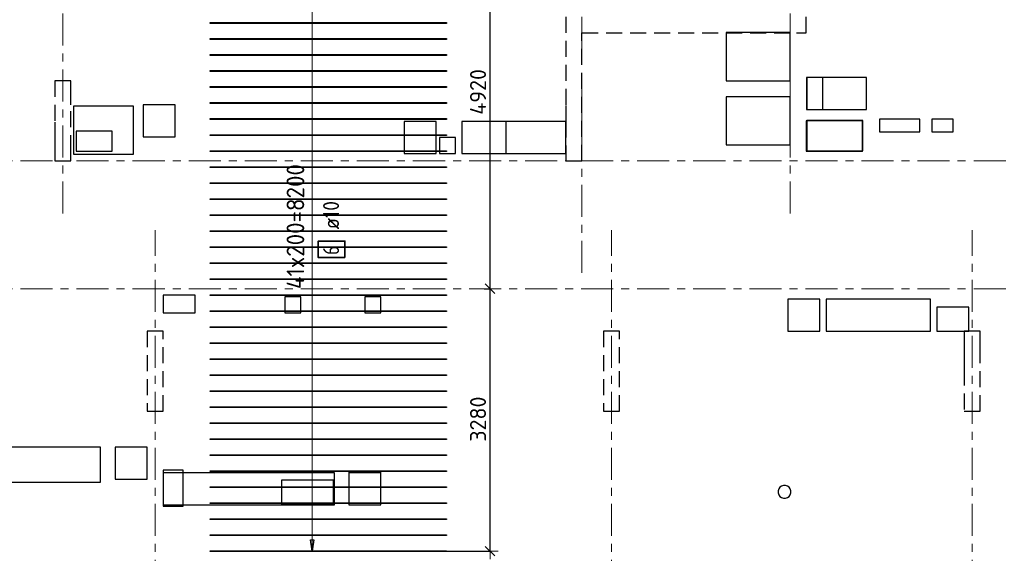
# Model space of a CAD drawing. Header units: metres. Extents: x -38 to 97, y -15 to 21.
# Tile 6 of 111: x 12 to 24, y 4 to 11. Entities that reach past the tile are written whole.
import ezdxf

# ---------------------------------------------------------------- set-up
doc = ezdxf.new("R2010")
doc.units = ezdxf.units.M
doc.header["$PDMODE"] = 65
for name, pattern in [('______11', [0.5, 0.4, -0.05, 0, -0.05]), ('______2', [0.27, 0.2, -0.07]), ('______5', [1.1, 0.8, -0.1, 0.1, -0.1])]:
    doc.linetypes.add(name, pattern=pattern)
for name, color, linetype, lineweight in [('XR$2$Осевая линия (1)', 7, '______5', 13), ('XR$3$Перекрытие (1)', 7, 'Continuous', 35), ('XR$3$Размерная линия (1)', 7, 'Continuous', 13), ('XR$5$Перекрытие (1)', 7, 'Continuous', 35), ('XR$5$Размерная линия (1)', 7, 'Continuous', 13)]:
    doc.layers.add(name, color=color, linetype=linetype, lineweight=lineweight)
for name, color, linetype, lineweight, true_color in [('XR$3$Арм.стержн.Доп. Арм верхн.зоны Х', 7, 'Continuous', 35, 0x8c8cff), ('XR$5$Арм.стержн.Доп. Арм верхн.зоны Х', 7, 'Continuous', 35, 0x8c8cff), ('XR$7$Стена_ бетон несущ.', 7, 'Continuous', 70, 0xb4b496)]:
    doc.layers.add(name, color=color, linetype=linetype, lineweight=lineweight, true_color=true_color)
doc.styles.add('ISOCPEUR', font='txt')
doc.dimstyles.new('DIMSTYLE_3', dxfattribs={"dimtxt": 0.2, "dimasz": 0.2, "dimexe": 0, "dimexo": 0, "dimgap": 0.1, "dimtad": 2, "dimdec": 0, "dimlfac": 1000, "dimrnd": 5, "dimzin": 12, "dimdsep": 46, "dimtxsty": 'ISOCPEUR', "dimblk1": 'ALL_ML_STRICH', "dimblk2": 'ALL_ML_STRICH', "dimsah": 1, "dimcen": 0, "dimclrd": 7, "dimclre": 256, "dimclrt": 7, "dimadec": 0, "dimazin": 0, "dimtfac": 1, "dimtdec": 0, "dimtix": 1, "dimtmove": 2, "dimatfit": 3, "dimfxl": 0, "dimtzin": 0, "dimlwd": 0, "dimlwe": -3, "dimarcsym": 0})

# ---------------------------------------------------------------- blocks, each defined once
blk = doc.blocks.new('ALL_ML_STRICH')
at = {"color": 0, "linetype": 'ByBlock', "lineweight": -2}
for p, q in [((-1, 0), (0.5, 0)), ((-0.3, -0.3), (0.3, 0.3)), ((0, -0.5), (0, 0.5))]:
    blk.add_line(p, q, dxfattribs=at)
blk = doc.blocks.new('*D45')
at = {"layer": 'DEFPOINTS', "color": 7, "linetype": 'Continuous', "lineweight": 13, "transparency": 33554687}
for p in [(17.837, 7.4), (17.336, 4.12), (17.932, 4.12)]:
    blk.add_point(p, dxfattribs=at)
at = {"layer": 'XR$3$Размерная линия (1)', "color": 9, "linetype": 'Continuous', "lineweight": -2, "true_color": 0xc7c7c7, "transparency": 33554687}
for p, q in [((17.857, 7.4), (17.932, 7.4)), ((17.356, 4.12), (17.932, 4.12))]:
    blk.add_line(p, q, dxfattribs=at)
at = {"layer": 'XR$3$Размерная линия (1)', "color": 7, "linetype": 'Continuous', "lineweight": -2, "transparency": 33554687}
blk.add_line((17.932, 4.12), (17.932, 7.4), dxfattribs=at)
at = {"layer": 'XR$3$Размерная линия (1)', "color": 7, "linetype": 'Continuous', "lineweight": 13, "transparency": 33554687, "xscale": 0.2, "yscale": 0.2, "zscale": 0.2}
for p, rotation in [((17.932, 7.4), 90), ((17.932, 4.12), 270)]:
    blk.add_blockref('ALL_ML_STRICH', p, dxfattribs=dict(at, rotation=rotation))
at = {"layer": 'XR$3$Размерная линия (1)', "color": 7, "linetype": 'Continuous', "lineweight": 13, "transparency": 33554687, "insert": (17.782, 5.77), "char_height": 0.2, "width": 0.8, "attachment_point": 5, "rotation": 90, "style": 'ISOCPEUR'}
blk.add_mtext('\\A1;{3280}', dxfattribs=at)
blk = doc.blocks.new('*D46')
at = {"layer": 'DEFPOINTS', "color": 7, "linetype": 'Continuous', "lineweight": 13, "transparency": 33554687}
for p in [(17.35, 12.32), (17.837, 7.4), (17.932, 7.4)]:
    blk.add_point(p, dxfattribs=at)
at = {"layer": 'XR$3$Размерная линия (1)', "color": 9, "linetype": 'Continuous', "lineweight": -2, "true_color": 0xc7c7c7, "transparency": 33554687}
for p, q in [((17.37, 12.32), (17.932, 12.32)), ((17.857, 7.4), (17.932, 7.4))]:
    blk.add_line(p, q, dxfattribs=at)
at = {"layer": 'XR$3$Размерная линия (1)', "color": 7, "linetype": 'Continuous', "lineweight": -2, "transparency": 33554687}
blk.add_line((17.932, 7.4), (17.932, 12.32), dxfattribs=at)
at = {"layer": 'XR$3$Размерная линия (1)', "color": 7, "linetype": 'Continuous', "lineweight": 13, "transparency": 33554687, "xscale": 0.2, "yscale": 0.2, "zscale": 0.2}
for p, rotation in [((17.932, 12.32), 90), ((17.932, 7.4), 270)]:
    blk.add_blockref('ALL_ML_STRICH', p, dxfattribs=dict(at, rotation=rotation))
at = {"layer": 'XR$3$Размерная линия (1)', "color": 7, "linetype": 'Continuous', "lineweight": 13, "transparency": 33554687, "insert": (17.782, 9.86), "char_height": 0.2, "width": 0.8, "attachment_point": 5, "rotation": 90, "style": 'ISOCPEUR'}
blk.add_mtext('\\A1;{4920}', dxfattribs=at)
blk = doc.blocks.new('*D342')
at = {"layer": 'DEFPOINTS', "color": 7, "linetype": 'Continuous', "lineweight": 13, "transparency": 33554687}
for p in [(17.837, 7.4), (17.336, 4.12), (17.932, 4.12)]:
    blk.add_point(p, dxfattribs=at)
at = {"layer": 'XR$5$Размерная линия (1)', "color": 9, "linetype": 'Continuous', "lineweight": -2, "true_color": 0xc7c7c7, "transparency": 33554687}
for p, q in [((17.857, 7.4), (17.932, 7.4)), ((17.356, 4.12), (17.932, 4.12))]:
    blk.add_line(p, q, dxfattribs=at)
at = {"layer": 'XR$5$Размерная линия (1)', "color": 7, "linetype": 'Continuous', "lineweight": -2, "transparency": 33554687}
blk.add_line((17.932, 4.12), (17.932, 7.4), dxfattribs=at)
at = {"layer": 'XR$5$Размерная линия (1)', "color": 7, "linetype": 'Continuous', "lineweight": 13, "transparency": 33554687, "xscale": 0.2, "yscale": 0.2, "zscale": 0.2}
for p, rotation in [((17.932, 7.4), 90), ((17.932, 4.12), 270)]:
    blk.add_blockref('ALL_ML_STRICH', p, dxfattribs=dict(at, rotation=rotation))
at = {"layer": 'XR$5$Размерная линия (1)', "color": 7, "linetype": 'Continuous', "lineweight": 13, "transparency": 33554687, "insert": (17.782, 5.77), "char_height": 0.2, "width": 0.8, "attachment_point": 5, "rotation": 90, "style": 'ISOCPEUR'}
blk.add_mtext('\\A1;{3280}', dxfattribs=at)
blk = doc.blocks.new('*D343')
at = {"layer": 'DEFPOINTS', "color": 7, "linetype": 'Continuous', "lineweight": 13, "transparency": 33554687}
for p in [(17.35, 12.32), (17.837, 7.4), (17.932, 7.4)]:
    blk.add_point(p, dxfattribs=at)
at = {"layer": 'XR$5$Размерная линия (1)', "color": 9, "linetype": 'Continuous', "lineweight": -2, "true_color": 0xc7c7c7, "transparency": 33554687}
for p, q in [((17.37, 12.32), (17.932, 12.32)), ((17.857, 7.4), (17.932, 7.4))]:
    blk.add_line(p, q, dxfattribs=at)
at = {"layer": 'XR$5$Размерная линия (1)', "color": 7, "linetype": 'Continuous', "lineweight": -2, "transparency": 33554687}
blk.add_line((17.932, 7.4), (17.932, 12.32), dxfattribs=at)
at = {"layer": 'XR$5$Размерная линия (1)', "color": 7, "linetype": 'Continuous', "lineweight": 13, "transparency": 33554687, "xscale": 0.2, "yscale": 0.2, "zscale": 0.2}
for p, rotation in [((17.932, 12.32), 90), ((17.932, 7.4), 270)]:
    blk.add_blockref('ALL_ML_STRICH', p, dxfattribs=dict(at, rotation=rotation))
at = {"layer": 'XR$5$Размерная линия (1)', "color": 7, "linetype": 'Continuous', "lineweight": 13, "transparency": 33554687, "insert": (17.782, 9.86), "char_height": 0.2, "width": 0.8, "attachment_point": 5, "rotation": 90, "style": 'ISOCPEUR'}
blk.add_mtext('\\A1;{4920}', dxfattribs=at)

msp = doc.modelspace()

# ---------------------------------------------------------------- linework, layer by layer
at = {"layer": 'XR$2$Осевая линия (1)', "color": 253, "linetype": '______11', "lineweight": 13, "true_color": 0xa0a0a0, "transparency": 33554687}
for p, q in [((12.6, 8.34), (12.6, 19.78)), ((19.08, 7.6), (19.08, 19.78)), ((21.68, 8.34), (21.68, 19.78)), ((-2.63, 9), (62.6, 9)), ((13.75, -3.39), (13.75, 8.13)), ((19.45, -3.39), (19.45, 8.13)), ((23.95, -3.39), (23.95, 8.13)), ((-2.63, 7.4), (62.6, 7.4))]:
    msp.add_line(p, q, dxfattribs=at)
at = {"layer": 'XR$3$Арм.стержн.Доп. Арм верхн.зоны Х', "color": 7, "linetype": 'Continuous', "lineweight": 13, "transparency": 33554687}
for q in [(15.7125, 12.3204), (15.7125, 4.1204)]:
    msp.add_line((15.7125, 4.1204), q, dxfattribs=at)
at = {"layer": 'XR$3$Арм.стержн.Доп. Арм верхн.зоны Х', "color": 7, "linetype": 'Continuous', "lineweight": 25, "transparency": 33554687}
for p, q in [((15.7125, 4.1204), (15.6925, 4.2604)), ((15.6925, 4.2604), (15.7325, 4.2604)), ((15.7325, 4.2604), (15.7125, 4.1204))]:
    msp.add_line(p, q, dxfattribs=at)
at = {"layer": 'XR$3$Арм.стержн.Доп. Арм верхн.зоны Х', "color": 253, "linetype": 'Continuous', "lineweight": -3, "true_color": 0xa0a0a0, "transparency": 33554687}
for q in [(15.6125, 4.1204), (15.8125, 4.1204)]:
    msp.add_line((15.7125, 4.1204), q, dxfattribs=at)
at = {"layer": 'XR$3$Арм.стержн.Доп. Арм верхн.зоны Х', "color": 4, "linetype": 'Continuous', "lineweight": 25, "transparency": 33554687}
for points in [[(17.387, 10.7154), (14.437, 10.7154), (14.437, 10.7254), (17.387, 10.7254), (17.387, 10.7154)], [(17.387, 10.5154), (14.437, 10.5154), (14.437, 10.5254), (17.387, 10.5254), (17.387, 10.5154)], [(17.387, 10.3154), (14.437, 10.3154), (14.437, 10.3254), (17.387, 10.3254), (17.387, 10.3154)], [(17.387, 10.1154), (14.437, 10.1154), (14.437, 10.1254), (17.387, 10.1254), (17.387, 10.1154)], [(17.387, 9.9154), (14.437, 9.9154), (14.437, 9.9254), (17.387, 9.9254), (17.387, 9.9154)], [(17.387, 9.7154), (14.437, 9.7154), (14.437, 9.7254), (17.387, 9.7254), (17.387, 9.7154)], [(17.387, 9.5154), (14.437, 9.5154), (14.437, 9.5254), (17.387, 9.5254), (17.387, 9.5154)], [(17.387, 9.3154), (14.437, 9.3154), (14.437, 9.3254), (17.387, 9.3254), (17.387, 9.3154)], [(17.387, 9.1154), (14.437, 9.1154), (14.437, 9.1254), (17.387, 9.1254), (17.387, 9.1154)], [(17.387, 8.9154), (14.437, 8.9154), (14.437, 8.9254), (17.387, 8.9254), (17.387, 8.9154)], [(17.387, 8.7154), (14.437, 8.7154), (14.437, 8.7254), (17.387, 8.7254), (17.387, 8.7154)], [(17.387, 8.5154), (14.437, 8.5154), (14.437, 8.5254), (17.387, 8.5254), (17.387, 8.5154)], [(17.387, 8.3154), (14.437, 8.3154), (14.437, 8.3254), (17.387, 8.3254), (17.387, 8.3154)], [(17.387, 8.1154), (14.437, 8.1154), (14.437, 8.1254), (17.387, 8.1254), (17.387, 8.1154)], [(17.387, 7.9154), (14.437, 7.9154), (14.437, 7.9254), (17.387, 7.9254), (17.387, 7.9154)], [(17.387, 7.7154), (14.437, 7.7154), (14.437, 7.7254), (17.387, 7.7254), (17.387, 7.7154)], [(17.387, 7.5154), (14.437, 7.5154), (14.437, 7.5254), (17.387, 7.5254), (17.387, 7.5154)], [(17.387, 7.3154), (14.437, 7.3154), (14.437, 7.3254), (17.387, 7.3254), (17.387, 7.3154)], [(17.387, 7.1154), (14.437, 7.1154), (14.437, 7.1254), (17.387, 7.1254), (17.387, 7.1154)], [(17.387, 6.9154), (14.437, 6.9154), (14.437, 6.9254), (17.387, 6.9254), (17.387, 6.9154)], [(17.387, 6.7154), (14.437, 6.7154), (14.437, 6.7254), (17.387, 6.7254), (17.387, 6.7154)], [(17.387, 6.5154), (14.437, 6.5154), (14.437, 6.5254), (17.387, 6.5254), (17.387, 6.5154)], [(17.387, 6.3154), (14.437, 6.3154), (14.437, 6.3254), (17.387, 6.3254), (17.387, 6.3154)], [(17.387, 6.1154), (14.437, 6.1154), (14.437, 6.1254), (17.387, 6.1254), (17.387, 6.1154)], [(17.387, 5.9154), (14.437, 5.9154), (14.437, 5.9254), (17.387, 5.9254), (17.387, 5.9154)], [(17.387, 5.7154), (14.437, 5.7154), (14.437, 5.7254), (17.387, 5.7254), (17.387, 5.7154)], [(17.387, 5.5154), (14.437, 5.5154), (14.437, 5.5254), (17.387, 5.5254), (17.387, 5.5154)], [(17.387, 5.3154), (14.437, 5.3154), (14.437, 5.3254), (17.387, 5.3254), (17.387, 5.3154)], [(17.387, 5.1154), (14.437, 5.1154), (14.437, 5.1254), (17.387, 5.1254), (17.387, 5.1154)], [(17.387, 4.9154), (14.437, 4.9154), (14.437, 4.9254), (17.387, 4.9254), (17.387, 4.9154)], [(17.387, 4.7154), (14.437, 4.7154), (14.437, 4.7254), (17.387, 4.7254), (17.387, 4.7154)], [(17.387, 4.5154), (14.437, 4.5154), (14.437, 4.5254), (17.387, 4.5254), (17.387, 4.5154)], [(17.387, 4.3154), (14.437, 4.3154), (14.437, 4.3254), (17.387, 4.3254), (17.387, 4.3154)], [(17.387, 4.1154), (14.437, 4.1154), (14.437, 4.1254), (17.387, 4.1254), (17.387, 4.1154)]]:
    msp.add_lwpolyline(points, dxfattribs=at)
at = {"layer": 'XR$3$Арм.стержн.Доп. Арм верхн.зоны Х', "color": 7, "linetype": 'Continuous', "lineweight": 35, "transparency": 33554687}
msp.add_lwpolyline([(16.1207, 7.7891), (16.1207, 7.9957), (15.7874, 7.9957), (15.7874, 7.7891), (16.1207, 7.7891)], dxfattribs=at)
at = {"layer": 'XR$3$Перекрытие (1)', "color": 7, "linetype": 'Continuous', "lineweight": 25, "transparency": 33554687}
for p, q in [((21.8855, 10.0398), (21.8855, 9.6398)), ((22.0855, 10.0398), (21.8855, 10.0398)), ((22.0855, 9.6398), (22.0855, 10.0398)), ((20.88, 9.8003), (20.88, 9.2003)), ((21.68, 9.8003), (20.88, 9.8003)), ((21.68, 9.2003), (21.68, 9.8003)), ((13.6026, 9.7002), (13.6026, 9.3002)), ((14.0026, 9.7002), (13.6026, 9.7002)), ((14.0026, 9.3002), (14.0026, 9.7002)), ((21.8855, 9.6398), (22.0855, 9.6398)), ((16.86, 9.4902), (16.86, 9.0902)), ((17.26, 9.4902), (16.86, 9.4902)), ((17.26, 9.0902), (17.26, 9.4902)), ((18.1302, 9.4905), (18.1302, 9.0905)), ((18.8802, 9.4905), (18.1302, 9.4905)), ((18.8802, 9.0905), (18.8802, 9.4905)), ((21.8856, 9.5045), (21.8856, 9.1245)), ((22.5856, 9.5045), (21.8856, 9.5045)), ((22.5856, 9.1245), (22.5856, 9.5045)), ((22.7959, 9.5195), (22.7959, 9.3595)), ((23.2959, 9.5195), (22.7959, 9.5195)), ((23.2959, 9.3595), (23.2959, 9.5195)), ((23.4459, 9.5195), (23.4459, 9.3595)), ((23.7159, 9.5195), (23.4459, 9.5195)), ((23.7159, 9.3595), (23.7159, 9.5195)), ((12.7643, 9.3692), (12.7643, 9.1192)), ((13.2143, 9.3692), (12.7643, 9.3692)), ((13.2143, 9.1192), (13.2143, 9.3692)), ((22.7959, 9.3595), (23.2959, 9.3595)), ((23.4459, 9.3595), (23.7159, 9.3595)), ((13.6026, 9.3002), (14.0026, 9.3002)), ((17.3, 9.2902), (17.3, 9.0902)), ((17.5, 9.2902), (17.3, 9.2902)), ((17.5, 9.0902), (17.5, 9.2902)), ((12.7643, 9.1192), (13.2143, 9.1192)), ((20.88, 9.2003), (21.68, 9.2003)), ((21.8856, 9.1245), (22.5856, 9.1245)), ((16.86, 9.0902), (17.26, 9.0902)), ((17.3, 9.0902), (17.5, 9.0902)), ((18.1302, 9.0905), (18.8802, 9.0905)), ((13.849, 7.3202), (13.849, 7.1002)), ((14.249, 7.3202), (13.849, 7.3202)), ((14.249, 7.1002), (14.249, 7.3202)), ((15.37, 7.3002), (15.37, 7.1002)), ((15.57, 7.3002), (15.37, 7.3002)), ((15.57, 7.1002), (15.57, 7.3002)), ((16.37, 7.3002), (16.37, 7.1002)), ((16.57, 7.3002), (16.37, 7.3002)), ((16.57, 7.1002), (16.57, 7.3002)), ((21.65, 7.2702), (21.65, 6.8702)), ((22.05, 7.2702), (21.65, 7.2702)), ((22.05, 6.8702), (22.05, 7.2702)), ((23.51, 7.1702), (23.51, 6.8702)), ((23.91, 7.1702), (23.51, 7.1702)), ((23.91, 6.8702), (23.91, 7.1702)), ((13.849, 7.1002), (14.249, 7.1002)), ((15.37, 7.1002), (15.57, 7.1002)), ((16.37, 7.1002), (16.57, 7.1002)), ((21.65, 6.8702), (22.05, 6.8702)), ((23.51, 6.8702), (23.91, 6.8702)), ((13.2501, 5.42), (13.2501, 5.02)), ((13.6501, 5.42), (13.2501, 5.42)), ((13.6501, 5.02), (13.6501, 5.42)), ((13.85, 5.1303), (13.85, 4.6803)), ((14.1, 5.1303), (13.85, 5.1303)), ((14.1, 4.6803), (14.1, 5.1303)), ((16.17, 5.1201), (16.17, 4.7201)), ((16.57, 5.1201), (16.17, 5.1201)), ((16.57, 4.7201), (16.57, 5.1201)), ((13.2501, 5.02), (13.6501, 5.02)), ((15.327, 5.007), (15.327, 4.707)), ((15.977, 5.007), (15.327, 5.007)), ((15.977, 4.707), (15.977, 5.007)), ((21.5509, 4.918), (21.536, 4.8976)), ((21.5713, 4.9328), (21.5509, 4.918)), ((21.5953, 4.9406), (21.5713, 4.9328)), ((21.6205, 4.9406), (21.5953, 4.9406)), ((21.6445, 4.9328), (21.6205, 4.9406)), ((21.6649, 4.918), (21.6445, 4.9328)), ((21.6798, 4.8976), (21.6649, 4.918)), ((21.536, 4.8976), (21.5282, 4.8736)), ((21.5282, 4.8736), (21.5282, 4.8483)), ((21.5282, 4.8483), (21.536, 4.8243)), ((21.536, 4.8243), (21.5509, 4.8039)), ((21.5509, 4.8039), (21.5713, 4.7891)), ((21.6445, 4.7891), (21.6649, 4.8039)), ((21.6649, 4.8039), (21.6798, 4.8243)), ((21.6876, 4.8736), (21.6798, 4.8976)), ((21.6798, 4.8243), (21.6876, 4.8483)), ((21.6876, 4.8483), (21.6876, 4.8736)), ((13.85, 4.6803), (14.1, 4.6803)), ((15.327, 4.707), (15.977, 4.707)), ((16.17, 4.7201), (16.57, 4.7201)), ((21.5713, 4.7891), (21.5953, 4.7813)), ((21.5953, 4.7813), (21.6205, 4.7813)), ((21.6205, 4.7813), (21.6445, 4.7891))]:
    msp.add_line(p, q, dxfattribs=at)
at = {"layer": 'XR$5$Арм.стержн.Доп. Арм верхн.зоны Х', "color": 7, "linetype": 'Continuous', "lineweight": 13, "transparency": 33554687}
for q in [(15.7125, 12.3204), (15.7125, 4.1204)]:
    msp.add_line((15.7125, 4.1204), q, dxfattribs=at)
at = {"layer": 'XR$5$Арм.стержн.Доп. Арм верхн.зоны Х', "color": 7, "linetype": 'Continuous', "lineweight": 25, "transparency": 33554687}
for p, q in [((15.7125, 4.1204), (15.6925, 4.2604)), ((15.6925, 4.2604), (15.7325, 4.2604)), ((15.7325, 4.2604), (15.7125, 4.1204))]:
    msp.add_line(p, q, dxfattribs=at)
at = {"layer": 'XR$5$Арм.стержн.Доп. Арм верхн.зоны Х', "color": 253, "linetype": 'Continuous', "lineweight": -3, "true_color": 0xa0a0a0, "transparency": 33554687}
for q in [(15.6125, 4.1204), (15.8125, 4.1204)]:
    msp.add_line((15.7125, 4.1204), q, dxfattribs=at)
at = {"layer": 'XR$5$Арм.стержн.Доп. Арм верхн.зоны Х', "color": 4, "linetype": 'Continuous', "lineweight": 25, "transparency": 33554687}
for points in [[(17.387, 10.7154), (14.437, 10.7154), (14.437, 10.7254), (17.387, 10.7254), (17.387, 10.7154)], [(17.387, 10.5154), (14.437, 10.5154), (14.437, 10.5254), (17.387, 10.5254), (17.387, 10.5154)], [(17.387, 10.3154), (14.437, 10.3154), (14.437, 10.3254), (17.387, 10.3254), (17.387, 10.3154)], [(17.387, 10.1154), (14.437, 10.1154), (14.437, 10.1254), (17.387, 10.1254), (17.387, 10.1154)], [(17.387, 9.9154), (14.437, 9.9154), (14.437, 9.9254), (17.387, 9.9254), (17.387, 9.9154)], [(17.387, 9.7154), (14.437, 9.7154), (14.437, 9.7254), (17.387, 9.7254), (17.387, 9.7154)], [(17.387, 9.5154), (14.437, 9.5154), (14.437, 9.5254), (17.387, 9.5254), (17.387, 9.5154)], [(17.387, 9.3154), (14.437, 9.3154), (14.437, 9.3254), (17.387, 9.3254), (17.387, 9.3154)], [(17.387, 9.1154), (14.437, 9.1154), (14.437, 9.1254), (17.387, 9.1254), (17.387, 9.1154)], [(17.387, 8.9154), (14.437, 8.9154), (14.437, 8.9254), (17.387, 8.9254), (17.387, 8.9154)], [(17.387, 8.7154), (14.437, 8.7154), (14.437, 8.7254), (17.387, 8.7254), (17.387, 8.7154)], [(17.387, 8.5154), (14.437, 8.5154), (14.437, 8.5254), (17.387, 8.5254), (17.387, 8.5154)], [(17.387, 8.3154), (14.437, 8.3154), (14.437, 8.3254), (17.387, 8.3254), (17.387, 8.3154)], [(17.387, 8.1154), (14.437, 8.1154), (14.437, 8.1254), (17.387, 8.1254), (17.387, 8.1154)], [(17.387, 7.9154), (14.437, 7.9154), (14.437, 7.9254), (17.387, 7.9254), (17.387, 7.9154)], [(17.387, 7.7154), (14.437, 7.7154), (14.437, 7.7254), (17.387, 7.7254), (17.387, 7.7154)], [(17.387, 7.5154), (14.437, 7.5154), (14.437, 7.5254), (17.387, 7.5254), (17.387, 7.5154)], [(17.387, 7.3154), (14.437, 7.3154), (14.437, 7.3254), (17.387, 7.3254), (17.387, 7.3154)], [(17.387, 7.1154), (14.437, 7.1154), (14.437, 7.1254), (17.387, 7.1254), (17.387, 7.1154)], [(17.387, 6.9154), (14.437, 6.9154), (14.437, 6.9254), (17.387, 6.9254), (17.387, 6.9154)], [(17.387, 6.7154), (14.437, 6.7154), (14.437, 6.7254), (17.387, 6.7254), (17.387, 6.7154)], [(17.387, 6.5154), (14.437, 6.5154), (14.437, 6.5254), (17.387, 6.5254), (17.387, 6.5154)], [(17.387, 6.3154), (14.437, 6.3154), (14.437, 6.3254), (17.387, 6.3254), (17.387, 6.3154)], [(17.387, 6.1154), (14.437, 6.1154), (14.437, 6.1254), (17.387, 6.1254), (17.387, 6.1154)], [(17.387, 5.9154), (14.437, 5.9154), (14.437, 5.9254), (17.387, 5.9254), (17.387, 5.9154)], [(17.387, 5.7154), (14.437, 5.7154), (14.437, 5.7254), (17.387, 5.7254), (17.387, 5.7154)], [(17.387, 5.5154), (14.437, 5.5154), (14.437, 5.5254), (17.387, 5.5254), (17.387, 5.5154)], [(17.387, 5.3154), (14.437, 5.3154), (14.437, 5.3254), (17.387, 5.3254), (17.387, 5.3154)], [(17.387, 5.1154), (14.437, 5.1154), (14.437, 5.1254), (17.387, 5.1254), (17.387, 5.1154)], [(17.387, 4.9154), (14.437, 4.9154), (14.437, 4.9254), (17.387, 4.9254), (17.387, 4.9154)], [(17.387, 4.7154), (14.437, 4.7154), (14.437, 4.7254), (17.387, 4.7254), (17.387, 4.7154)], [(17.387, 4.5154), (14.437, 4.5154), (14.437, 4.5254), (17.387, 4.5254), (17.387, 4.5154)], [(17.387, 4.3154), (14.437, 4.3154), (14.437, 4.3254), (17.387, 4.3254), (17.387, 4.3154)], [(17.387, 4.1154), (14.437, 4.1154), (14.437, 4.1254), (17.387, 4.1254), (17.387, 4.1154)]]:
    msp.add_lwpolyline(points, dxfattribs=at)
at = {"layer": 'XR$5$Арм.стержн.Доп. Арм верхн.зоны Х', "color": 7, "linetype": 'Continuous', "lineweight": 35, "transparency": 33554687}
msp.add_lwpolyline([(16.1207, 7.7891), (16.1207, 7.9957), (15.7874, 7.9957), (15.7874, 7.7891), (16.1207, 7.7891)], dxfattribs=at)
at = {"layer": 'XR$5$Перекрытие (1)', "color": 7, "linetype": 'Continuous', "lineweight": 25, "transparency": 33554687}
for p, q in [((20.88, 10.6003), (20.88, 10.0003)), ((21.68, 10.6003), (20.88, 10.6003)), ((21.68, 10.0003), (21.68, 10.6003)), ((20.88, 10.0003), (21.68, 10.0003)), ((21.8825, 10.0398), (21.8825, 9.6398)), ((22.6325, 10.0398), (21.8825, 10.0398)), ((22.6325, 9.6398), (22.6325, 10.0398)), ((20.88, 9.8003), (20.88, 9.2003)), ((21.68, 9.8003), (20.88, 9.8003)), ((21.68, 9.2003), (21.68, 9.8003)), ((12.7326, 9.6802), (12.7326, 9.0802)), ((13.4826, 9.6802), (12.7326, 9.6802)), ((13.4826, 9.0802), (13.4826, 9.6802)), ((13.6026, 9.7002), (13.6026, 9.3002)), ((14.0026, 9.7002), (13.6026, 9.7002)), ((14.0026, 9.3002), (14.0026, 9.7002)), ((21.8825, 9.6398), (22.6325, 9.6398)), ((16.86, 9.4902), (16.86, 9.0902)), ((17.26, 9.4902), (16.86, 9.4902)), ((17.26, 9.0902), (17.26, 9.4902)), ((17.58, 9.4902), (17.58, 9.0902)), ((18.88, 9.4902), (17.58, 9.4902)), ((18.88, 9.0902), (18.88, 9.4902)), ((21.8806, 9.4995), (21.8806, 9.1195)), ((22.5806, 9.4995), (21.8806, 9.4995)), ((22.5806, 9.1195), (22.5806, 9.4995)), ((22.7959, 9.5195), (22.7959, 9.3595)), ((23.2959, 9.5195), (22.7959, 9.5195)), ((23.2959, 9.3595), (23.2959, 9.5195)), ((23.4459, 9.5195), (23.4459, 9.3595)), ((23.7159, 9.5195), (23.4459, 9.5195)), ((23.7159, 9.3595), (23.7159, 9.5195)), ((22.7959, 9.3595), (23.2959, 9.3595)), ((23.4459, 9.3595), (23.7159, 9.3595)), ((13.6026, 9.3002), (14.0026, 9.3002)), ((17.3, 9.2902), (17.3, 9.0902)), ((17.5, 9.2902), (17.3, 9.2902)), ((17.5, 9.0902), (17.5, 9.2902)), ((20.88, 9.2003), (21.68, 9.2003)), ((21.8806, 9.1195), (22.5806, 9.1195)), ((12.7326, 9.0802), (13.4826, 9.0802)), ((16.86, 9.0902), (17.26, 9.0902)), ((17.3, 9.0902), (17.5, 9.0902)), ((17.58, 9.0902), (18.88, 9.0902)), ((13.849, 7.3202), (13.849, 7.1002)), ((14.249, 7.3202), (13.849, 7.3202)), ((14.249, 7.1002), (14.249, 7.3202)), ((15.57, 7.3002), (15.37, 7.3001)), ((15.37, 7.3001), (15.37, 7.1002)), ((15.57, 7.1002), (15.57, 7.3002)), ((16.57, 7.3002), (16.37, 7.3001)), ((16.37, 7.3001), (16.37, 7.1002)), ((16.57, 7.1002), (16.57, 7.3002)), ((21.65, 7.2702), (21.65, 6.8702)), ((22.05, 7.2702), (21.65, 7.2702)), ((22.05, 6.8702), (22.05, 7.2702)), ((22.13, 7.2702), (22.13, 6.8702)), ((23.43, 7.2702), (22.13, 7.2702)), ((23.43, 6.8702), (23.43, 7.2702)), ((23.51, 7.1702), (23.51, 6.8702)), ((23.91, 7.1702), (23.51, 7.1702)), ((23.91, 6.8702), (23.91, 7.1702)), ((13.849, 7.1002), (14.249, 7.1002)), ((15.37, 7.1002), (15.57, 7.1002)), ((16.37, 7.1002), (16.57, 7.1002)), ((21.65, 6.8702), (22.05, 6.8702)), ((22.13, 6.8702), (23.43, 6.8702)), ((23.51, 6.8702), (23.91, 6.8702)), ((13.07, 5.4203), (11.52, 5.4203)), ((13.07, 4.9803), (13.07, 5.4203)), ((13.6501, 5.4201), (13.2501, 5.42)), ((13.2501, 5.42), (13.2501, 5.02)), ((13.6501, 5.0201), (13.6501, 5.4201)), ((13.85, 5.0968), (13.85, 4.6968)), ((15.99, 5.0968), (13.85, 5.0968)), ((15.99, 4.6968), (15.99, 5.0968)), ((16.17, 5.0968), (16.17, 4.6968)), ((16.57, 5.0968), (16.17, 5.0968)), ((16.57, 4.6968), (16.57, 5.0968)), ((11.52, 4.9803), (13.07, 4.9803)), ((13.2501, 5.02), (13.6501, 5.0201)), ((21.5509, 4.918), (21.536, 4.8976)), ((21.5713, 4.9328), (21.5509, 4.918)), ((21.5953, 4.9406), (21.5713, 4.9328)), ((21.6205, 4.9406), (21.5953, 4.9406)), ((21.6445, 4.9328), (21.6205, 4.9406)), ((21.6649, 4.918), (21.6445, 4.9328)), ((21.6798, 4.8976), (21.6649, 4.918)), ((21.536, 4.8976), (21.5282, 4.8736)), ((21.5282, 4.8736), (21.5282, 4.8483)), ((21.5282, 4.8483), (21.536, 4.8243)), ((21.536, 4.8243), (21.5509, 4.8039)), ((21.5509, 4.8039), (21.5713, 4.7891)), ((21.6445, 4.7891), (21.6649, 4.8039)), ((21.6649, 4.8039), (21.6798, 4.8243)), ((21.6876, 4.8736), (21.6798, 4.8976)), ((21.6798, 4.8243), (21.6876, 4.8483)), ((21.6876, 4.8483), (21.6876, 4.8736)), ((13.85, 4.6968), (15.99, 4.6968)), ((16.17, 4.6968), (16.57, 4.6968)), ((21.5713, 4.7891), (21.5953, 4.7813)), ((21.5953, 4.7813), (21.6205, 4.7813)), ((21.6205, 4.7813), (21.6445, 4.7891))]:
    msp.add_line(p, q, dxfattribs=at)
at = {"layer": 'XR$7$Стена_ бетон несущ.', "color": 253, "linetype": '______2', "lineweight": -3, "true_color": 0xa0a0a0, "transparency": 33554687}
for p, q in [((18.88, 10.8), (18.88, 9.69)), ((21.88, 10.6), (21.88, 10.8)), ((19.08, 10.6), (21.76, 10.6)), ((19.08, 9), (19.08, 10.6)), ((21.76, 10.6), (21.88, 10.6)), ((12.7, 10), (12.5, 10)), ((12.5, 10), (12.5, 9.48)), ((12.7, 9.9), (12.7, 10)), ((12.7, 9.7), (12.7, 9.9)), ((12.7, 9.12), (12.7, 9.7)), ((18.88, 9.69), (18.88, 9.49)), ((12.5, 9.48), (12.5, 9.4)), ((18.88, 9.49), (18.88, 9.08)), ((12.5, 9.4), (12.5, 9.2)), ((12.5, 9.2), (12.5, 9.12)), ((12.5, 9.12), (12.5, 9)), ((12.6997, 9.12), (12.7, 9.12)), ((12.6997, 9.08), (12.6997, 9.12)), ((12.5, 9), (12.6997, 9)), ((12.6997, 9), (12.6997, 9.08)), ((18.88, 9.08), (18.88, 9)), ((18.88, 9), (18.88, 9)), ((18.88, 9), (19, 9)), ((19, 9), (19.08, 9)), ((13.85, 6.87), (13.65, 6.87)), ((13.65, 6.87), (13.65, 5.87)), ((13.85, 5.87), (13.85, 6.87)), ((19.35, 6.87), (19.35, 5.87)), ((19.55, 6.87), (19.35, 6.87)), ((19.55, 5.87), (19.55, 6.87)), ((24.05, 6.87), (23.85, 6.87)), ((23.85, 6.87), (23.85, 6.67)), ((24.05, 6.67), (24.05, 6.87)), ((23.85, 6.67), (23.85, 6.47)), ((24.05, 5.87), (24.05, 6.67)), ((23.85, 6.47), (23.85, 6.39)), ((23.85, 6.39), (23.85, 5.87)), ((13.65, 5.87), (13.85, 5.87)), ((19.35, 5.87), (19.55, 5.87)), ((23.85, 5.87), (24.05, 5.87))]:
    msp.add_line(p, q, dxfattribs=at)

# ---------------------------------------------------------------- texts
at = {"layer": 'XR$3$Арм.стержн.Доп. Арм верхн.зоны Х', "color": 7, "linetype": 'Continuous', "lineweight": 13, "transparency": 33554687, "insert": (15.6125, 7.3954), "char_height": 0.22, "width": 1.775242, "attachment_point": 7, "rotation": 90, "style": 'ISOCPEUR'}
msp.add_mtext('\\W0.95;41x200=8200', dxfattribs=at)
at = {"layer": 'XR$3$Арм.стержн.Доп. Арм верхн.зоны Х', "color": 7, "linetype": 'Continuous', "lineweight": 25, "transparency": 33554687, "char_height": 0.2, "attachment_point": 7, "rotation": 90, "style": 'ISOCPEUR'}
for s, insert, width in [('\\W0.89; ø10 ', (16.0474, 8.0291), 0.749105), ('\\W0.78;6', (16.0474, 7.8224), 0.217605)]:
    msp.add_mtext(s, dxfattribs=dict(at, insert=insert, width=width))
at = {"layer": 'XR$5$Арм.стержн.Доп. Арм верхн.зоны Х', "color": 7, "linetype": 'Continuous', "lineweight": 13, "transparency": 33554687, "insert": (15.6125, 7.3954), "char_height": 0.22, "width": 1.775242, "attachment_point": 7, "rotation": 90, "style": 'ISOCPEUR'}
msp.add_mtext('\\W0.95;41x200=8200', dxfattribs=at)
at = {"layer": 'XR$5$Арм.стержн.Доп. Арм верхн.зоны Х', "color": 7, "linetype": 'Continuous', "lineweight": 25, "transparency": 33554687, "char_height": 0.2, "attachment_point": 7, "rotation": 90, "style": 'ISOCPEUR'}
for s, insert, width in [('\\W0.89; ø10 ', (16.0474, 8.0291), 0.749105), ('\\W0.78;6', (16.0474, 7.8224), 0.217605)]:
    msp.add_mtext(s, dxfattribs=dict(at, insert=insert, width=width))

# ---------------------------------------------------------------- dimensions: what is measured, and where the dimension line sits
at = {"layer": 'XR$3$Размерная линия (1)', "color": 7, "linetype": 'Continuous', "lineweight": 13, "transparency": 33554687}
for base, p1, p2, picture, middle in [((17.9323, 12.3204), (17.8569, 7.4), (17.3701, 12.3204), '*D46', (17.7823, 9.8602)), ((17.9323, 7.4), (17.3562, 4.1204), (17.8569, 7.4), '*D45', (17.7823, 5.7702))]:
    dim = msp.add_linear_dim(base=base, p1=p1, p2=p2, angle=90, dimstyle='DIMSTYLE_3', override={"dimpost": '<>', "dimclrd": 7, "dimclre": 9, "dimclrt": 7, "dimlwd": 0, "dimlwe": 65533}, dxfattribs=at)
    dim.commit()
    dim.dimension.update_dxf_attribs({"geometry": picture, "text_midpoint": middle, "dimtype": 160})
at = {"layer": 'XR$5$Размерная линия (1)', "color": 7, "linetype": 'Continuous', "lineweight": 13, "transparency": 33554687}
for base, p1, p2, picture, middle in [((17.9323, 12.3204), (17.8569, 7.4), (17.3701, 12.3204), '*D343', (17.7823, 9.8602)), ((17.9323, 7.4), (17.3562, 4.1204), (17.8569, 7.4), '*D342', (17.7823, 5.7702))]:
    dim = msp.add_linear_dim(base=base, p1=p1, p2=p2, angle=90, dimstyle='DIMSTYLE_3', override={"dimpost": '<>', "dimclrd": 7, "dimclre": 9, "dimclrt": 7, "dimlwd": 0, "dimlwe": 65533}, dxfattribs=at)
    dim.commit()
    dim.dimension.update_dxf_attribs({"geometry": picture, "text_midpoint": middle, "dimtype": 160})

doc.saveas('drawing.dxf')
